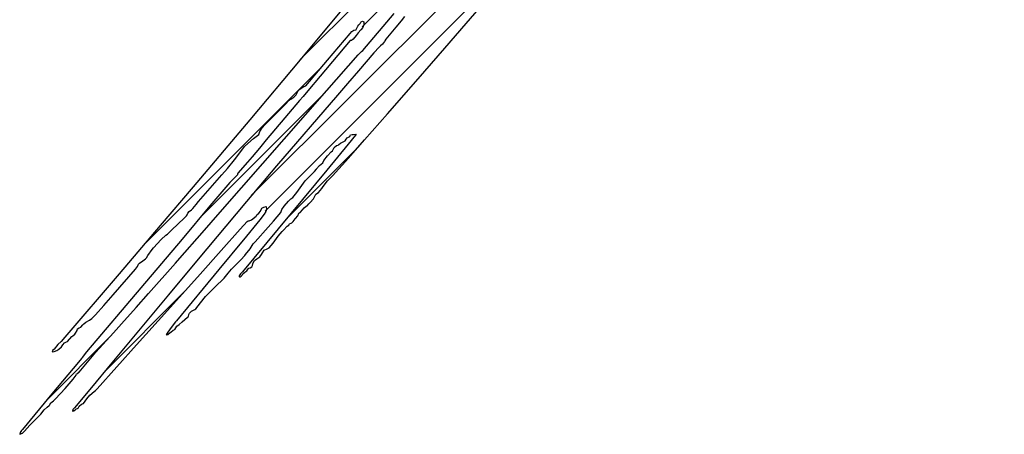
# Model space of a CAD drawing. Header units: millimetres. Extents: x 0 to 1071, y 0 to 742.
# Tile 15 of 127: x 375.67 to 393.61, y 37.84 to 45.39. Entities that reach past the tile are written whole.
import ezdxf

# ---------------------------------------------------------------- set-up
doc = ezdxf.new("R2010")
doc.units = ezdxf.units.MM
doc.header["$LTSCALE"] = 0.454724
doc.layers.add('NoLayerName_001', color=7, linetype='Continuous')

msp = doc.modelspace()

# ---------------------------------------------------------------- linework, layer by layer
at = {"layer": 'NoLayerName_001', "color": 7, "linetype": 'Continuous', "lineweight": 25}
for p, q in [((380.7765, 44.6671), (393.6091, 57.4997)), ((381.907, 45.2673), (392.7929, 56.1532)), ((379.8946, 42.1942), (388.9342, 51.2338)), ((380.1382, 41.9075), (385.3759, 47.1452)), ((377.9352, 41.2955), (381.1502, 44.5105)), ((378.9458, 41.7758), (381.1882, 44.0182)), ((380.5352, 41.7741), (381.8518, 43.0908)), ((377.2343, 39.0036), (378.6537, 40.423)), ((376.1745, 38.4742), (377.3308, 39.6304)), ((376.9767, 38.6934), (376.6647, 38.3204))]:
    msp.add_line(p, q, dxfattribs=at)
for points in [[(378.4944, 39.748), (378.5327, 39.8074), (378.5745, 39.8418), (378.631, 39.8878), (378.7275, 39.9708), (378.7414, 39.9872), (378.7513, 40.0216), (378.7642, 40.048), (378.796, 40.0826), (378.8367, 40.1024), (378.8579, 40.1098), (378.8777, 40.1279), (378.9642, 40.2347), (379.0531, 40.3491), (379.1437, 40.4411), (379.2256, 40.52), (379.3908, 40.685), (379.4667, 40.7738), (379.5302, 40.8466), (379.6985, 41.0205), (379.7709, 41.0972), (379.7848, 41.1144), (379.8654, 41.2176), (379.9222, 41.3098), (379.961, 41.3487), (380.1948, 41.6113), (380.2916, 41.7234), (380.4241, 41.8829), (380.4351, 41.8994), (380.4466, 41.937), (380.4874, 41.9991), (380.5646, 42.0854), (380.585, 42.1054), (380.6111, 42.1288), (380.6433, 42.1552), (380.7162, 42.2428), (380.8395, 42.4142), (380.8694, 42.4561), (380.9334, 42.527), (381.0379, 42.6286), (381.0757, 42.6728), (381.0786, 42.6767), (381.1315, 42.7404), (381.189, 42.7871), (381.2105, 42.8296), (381.275, 42.9125), (381.3441, 42.9845), (381.3689, 43.0037), (381.376, 43.0158), (381.3792, 43.0261), (381.3984, 43.0628), (381.4398, 43.0992), (381.4685, 43.1079), (381.4845, 43.1179), (381.5161, 43.1457), (381.6007, 43.1869), (381.6182, 43.2169), (381.6184, 43.2175), (381.634, 43.2422), (381.6814, 43.2656), (381.6871, 43.2825), (381.6964, 43.2934), (381.7235, 43.3029), (381.7483, 43.304), (381.7958, 43.3079), (381.7837, 43.2886), (381.6542, 43.1253), (381.2656, 42.6551), (379.7249, 40.7969), (379.6938, 40.7619), (379.6688, 40.7263), (379.6676, 40.7127), (379.6755, 40.707), (379.6837, 40.7076), (379.7028, 40.7227), (379.7067, 40.7267), (379.7231, 40.7395), (379.7345, 40.7645), (379.7682, 40.7915), (379.8052, 40.8204), (379.8303, 40.8563), (379.8431, 40.8636), (379.869, 40.8705), (379.8956, 40.8931), (379.9079, 40.9156), (379.9184, 40.9481), (379.9244, 40.9659), (379.9489, 41.0049), (379.9872, 41.0342), (380.0416, 41.0723), (380.0757, 41.1177), (380.0908, 41.1453), (380.121, 41.1912), (380.1761, 41.2197), (380.1895, 41.2254), (380.215, 41.239), (380.286, 41.3229), (380.3796, 41.4477), (380.4522, 41.5373), (380.4729, 41.5611), (380.5418, 41.6317), (380.5728, 41.6524), (380.5782, 41.667), (380.5868, 41.6755), (380.6134, 41.6848), (380.6287, 41.6912), (380.6532, 41.7172), (380.6887, 41.7648), (380.6945, 41.7714), (380.7348, 41.8218), (380.7547, 41.8687), (380.7783, 41.8817), (380.8208, 41.9279), (380.8501, 41.9634), (380.8854, 41.9978), (380.9057, 42.0044), (380.9367, 42.0395), (380.9622, 42.0642), (381.0192, 42.1305), (381.0666, 42.2131), (381.1109, 42.2463), (381.1705, 42.3163), (381.1994, 42.3557), (381.2741, 42.4552), (381.3231, 42.5039), (381.3653, 42.5486), (381.6581, 42.8721), (381.9527, 43.2045), (382.3701, 43.6802), (382.9284, 44.3149), (383.4167, 44.8734), (384.9347, 46.6348)], [(381.5611, 45.6078), (380.777, 44.6642), (379.8609, 43.572), (378.8309, 42.3489), (378.2302, 41.6408), (377.4817, 40.7645), (376.4906, 39.6064), (376.4236, 39.5299), (376.3645, 39.4747), (376.2934, 39.3921), (376.2886, 39.3864), (376.2656, 39.3637), (376.2591, 39.3404), (376.2948, 39.3443), (376.3456, 39.3679), (376.3795, 39.3903), (376.427, 39.4339), (376.454, 39.4714), (376.485, 39.5062), (376.5069, 39.5198), (376.5368, 39.531), (376.6207, 39.6215), (376.6383, 39.6354), (376.6743, 39.6656), (376.6843, 39.6784), (376.7141, 39.7312), (376.7202, 39.7614), (376.75, 39.7769), (376.7815, 39.7919), (376.8211, 39.8318), (376.8393, 39.8509), (376.8758, 39.8809), (376.9382, 39.918), (376.9827, 39.9511), (377.0512, 40.0179), (377.2009, 40.1854), (377.3689, 40.3792), (377.7768, 40.8505), (377.8165, 40.8994), (377.8321, 40.9366), (377.8491, 40.9576), (377.9089, 41.0009), (377.9629, 41.0386)], [(381.2618, 44.1022), (381.8353, 44.7566), (381.8941, 44.8165), (381.9203, 44.8351), (382.4894, 45.5065)], [(382.68, 45.4514), (382.6171, 45.3756), (382.5224, 45.2566), (382.3393, 45.038), (382.3225, 45.0077), (382.3155, 44.9953), (382.2798, 44.947), (382.2409, 44.918), (382.2154, 44.8955), (382.118, 44.789)], [(377.9629, 41.0386), (377.9777, 41.0552), (378.0006, 41.0993), (378.0827, 41.2093), (378.1037, 41.2347), (378.2459, 41.3909), (378.3277, 41.4649), (378.3603, 41.4839), (378.4386, 41.5648), (378.6671, 41.7788), (378.7098, 41.8178), (378.7217, 41.8401), (378.7308, 41.8662), (378.7536, 41.9014), (378.7967, 41.9298), (378.8239, 41.9517), (378.8843, 42.0245), (378.9288, 42.0792), (379.353, 42.5668), (379.4552, 42.684), (379.5813, 42.8411), (379.5867, 42.8482), (379.7613, 43.0858), (379.7681, 43.0924), (379.9285, 43.232), (380.0273, 43.304), (380.0436, 43.359), (380.0832, 43.4225), (380.1327, 43.478), (380.412, 43.7591), (380.5404, 43.8859), (380.5513, 43.9105), (380.5847, 43.9333), (380.6098, 43.9464), (380.6652, 43.9816), (380.7067, 44.0267), (380.7355, 44.0885), (380.7505, 44.108), (380.7786, 44.1328), (380.8481, 44.1802), (380.8791, 44.192), (381.2787, 44.6561), (381.6887, 45.1432), (381.7216, 45.1805), (381.7562, 45.2062), (381.7977, 45.2101), (381.7994, 45.2155), (381.8286, 45.2798), (381.8474, 45.3034), (381.8704, 45.3231), (381.8828, 45.3503), (381.8876, 45.355), (381.9138, 45.3663), (381.9413, 45.3577), (381.9405, 45.3523), (381.936, 45.3014), (381.9191, 45.2536), (381.8818, 45.2083), (381.8336, 45.1543), (381.7998, 45.1096), (381.7442, 45.0406), (381.7131, 45.016), (381.6923, 45.015), (381.1415, 44.3654), (380.9171, 44.0965), (380.8332, 43.993), (380.7654, 43.9191), (380.4991, 43.6032), (380.1575, 43.2026), (380.0362, 43.055), (379.9049, 42.8963), (379.8171, 42.7956), (379.6446, 42.5979), (379.639, 42.5805), (379.637, 42.5672), (379.6204, 42.5487), (379.5587, 42.4913), (379.4954, 42.4294), (379.1337, 42.0002), (378.6264, 41.3959), (377.8745, 40.5081), (376.883, 39.3386), (376.8058, 39.2376), (376.797, 39.2263), (376.6419, 39.0362), (376.2534, 38.5756), (375.7173, 37.9243)], [(382.118, 44.789), (381.8391, 44.4623), (381.6389, 44.2303), (381.4585, 44.0221), (380.3459, 42.7293), (379.7976, 42.081), (378.8906, 40.9941)], [(377.524, 39.8496), (377.7888, 40.1497), (378.014, 40.4024), (378.5072, 40.9586), (378.5859, 41.047), (378.9901, 41.5106), (379.3182, 41.8853), (381.2618, 44.1022)], [(376.6647, 38.3204), (376.6376, 38.2872), (376.6284, 38.2611), (376.6555, 38.2649), (376.6839, 38.288), (376.692, 38.2943), (376.7317, 38.3128), (376.7542, 38.3537), (376.7933, 38.3844), (376.8331, 38.4007), (376.8925, 38.4852), (376.9478, 38.5519), (377.0256, 38.6176), (377.0494, 38.6343), (377.0789, 38.6685), (377.794, 39.4661), (378.3603, 40.0945), (378.955, 40.7594), (379.3365, 41.1873), (379.6825, 41.574), (379.8147, 41.7155), (379.8303, 41.7288), (379.8496, 41.7279), (379.8915, 41.7446), (379.9757, 41.813), (379.9876, 41.8367), (380.0231, 41.8684), (380.0551, 41.9047), (380.0714, 41.949), (380.0827, 41.9602), (380.1158, 41.9763), (380.1575, 41.9892), (380.166, 41.9411), (380.1527, 41.897), (380.125, 41.8514), (380.0447, 41.747), (379.7481, 41.3839), (379.7423, 41.3768), (379.2981, 40.8408)], [(378.8906, 40.9941), (378.3785, 40.382), (378.1963, 40.164), (377.681, 39.5415), (377.3459, 39.1388), (376.9767, 38.6934)], [(379.2981, 40.8408), (378.523, 39.9032), (378.5091, 39.8868), (378.4073, 39.7633), (378.353, 39.6844), (378.3393, 39.6504), (378.3694, 39.6601), (378.4118, 39.6939), (378.4194, 39.7009), (378.4634, 39.7368), (378.4944, 39.748)], [(376.0128, 38.1623), (376.0502, 38.2036), (376.111, 38.2826), (376.1653, 38.3317), (376.2034, 38.3642), (376.2079, 38.37), (376.2356, 38.4098), (376.2819, 38.4485), (376.3194, 38.4835), (376.4942, 38.6702), (376.6428, 38.8438), (376.6951, 38.9172), (376.7029, 38.9385), (376.7254, 38.9447), (376.7471, 38.968), (376.751, 38.9729), (377.0579, 39.3359), (377.3765, 39.6892), (377.524, 39.8496)], [(375.7173, 37.9243), (375.7036, 37.9086), (375.6762, 37.8719), (375.6677, 37.8379), (375.7173, 37.8563), (375.7569, 37.8929), (375.7574, 37.8936), (375.8535, 38.0029), (376.0128, 38.1623)]]:
    msp.add_lwpolyline(points, dxfattribs=at)

doc.saveas('drawing.dxf')
